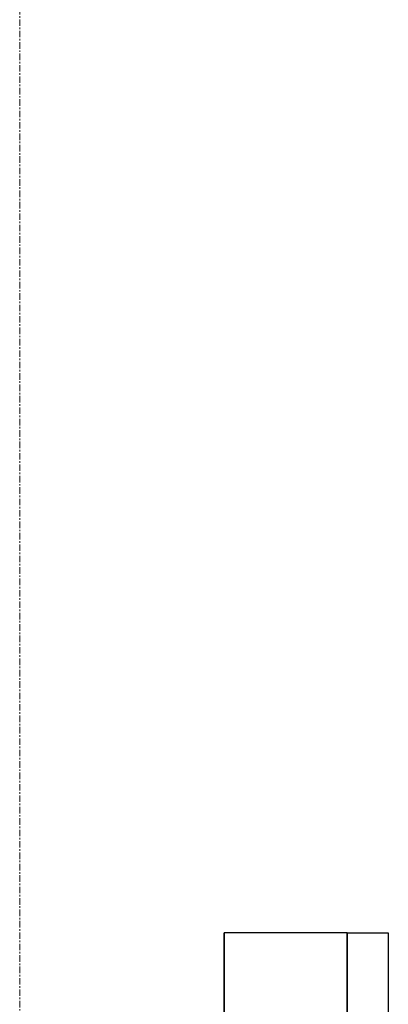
# Model space of a CAD drawing. Header units: millimetres. Extents: x 61846 to 198573, y 13020 to 52988.
# Tile 216 of 240: x 185738 to 186456, y 22761 to 24678. Entities that reach past the tile are written whole.
import ezdxf

# ---------------------------------------------------------------- set-up
doc = ezdxf.new("R2010")
doc.units = ezdxf.units.MM
doc.linetypes.add('Grid Line', pattern=[22.225, 12.7, -3.175, 3.175, -3.175])
doc.layers.add('A-COLS', color=52, linetype='Continuous', lineweight=35)
doc.layers.add('S-GRID', color=1, linetype='Continuous', lineweight=18)

# ---------------------------------------------------------------- blocks, each defined once
blk = doc.blocks.new('_NOAHH_Kolom_Kolom-x 2843066 - 21_10_Baksteen-163115-GZ lierenkamer 4')
at = {"layer": 'A-COLS', "color": 250, "lineweight": 25}
for p, q in [((-49622, 22900), (-49862, 22900)), ((-49622, 22900), (-49862, 22900)), ((-49862, 22900), (-49862, 20385)), ((-49862, 20385), (-49862, 22900)), ((-49622, 22900), (-49622, 20385)), ((-49622, 20385), (-49622, 22900))]:
    blk.add_line(p, q, dxfattribs=at)
blk = doc.blocks.new('_NOAHH_Kolom_Kolom-x 2843066 - _NOAHH_Kolom_Kolom-x 2843066-163112-GZ lierenkamer 4')
blk.add_blockref('_NOAHH_Kolom_Kolom-x 2843066 - 21_10_Baksteen-163115-GZ lierenkamer 4', (0, 0))
blk = doc.blocks.new('_NOAHH_Kolom_Kolom-x 2848515 - _NOAHH_Kolom_Kolom-x 2848515-163475-GZ lierenkamer 4')
at = {"layer": 'A-COLS', "color": 250, "lineweight": 25}
for p, q in [((-49622, 22900), (-49542, 22900)), ((-49542, 22900), (-49542, 20385))]:
    blk.add_line(p, q, dxfattribs=at)
blk = doc.blocks.new('TadP_A_BWK_BOUWKUNDE_rvt-6-GZ lierenkamer 4')
at = {"layer": 'A-COLS', "color": 250, "lineweight": 25}
for name in ['_NOAHH_Kolom_Kolom-x 2843066 - _NOAHH_Kolom_Kolom-x 2843066-163112-GZ lierenkamer 4', '_NOAHH_Kolom_Kolom-x 2848515 - _NOAHH_Kolom_Kolom-x 2848515-163475-GZ lierenkamer 4']:
    blk.add_blockref(name, (0, 0), dxfattribs=at)

msp = doc.modelspace()

# ---------------------------------------------------------------- linework, layer by layer
at = {"layer": 'S-GRID', "linetype": 'Grid Line'}
msp.add_line((185737.8, 13020.4), (185737.8, 28603), dxfattribs=at)

# ---------------------------------------------------------------- block references
at = {"color": 210, "lineweight": 5}
msp.add_blockref('TadP_A_BWK_BOUWKUNDE_rvt-6-GZ lierenkamer 4', (235997.8, 0), dxfattribs=at)

doc.saveas('drawing.dxf')
